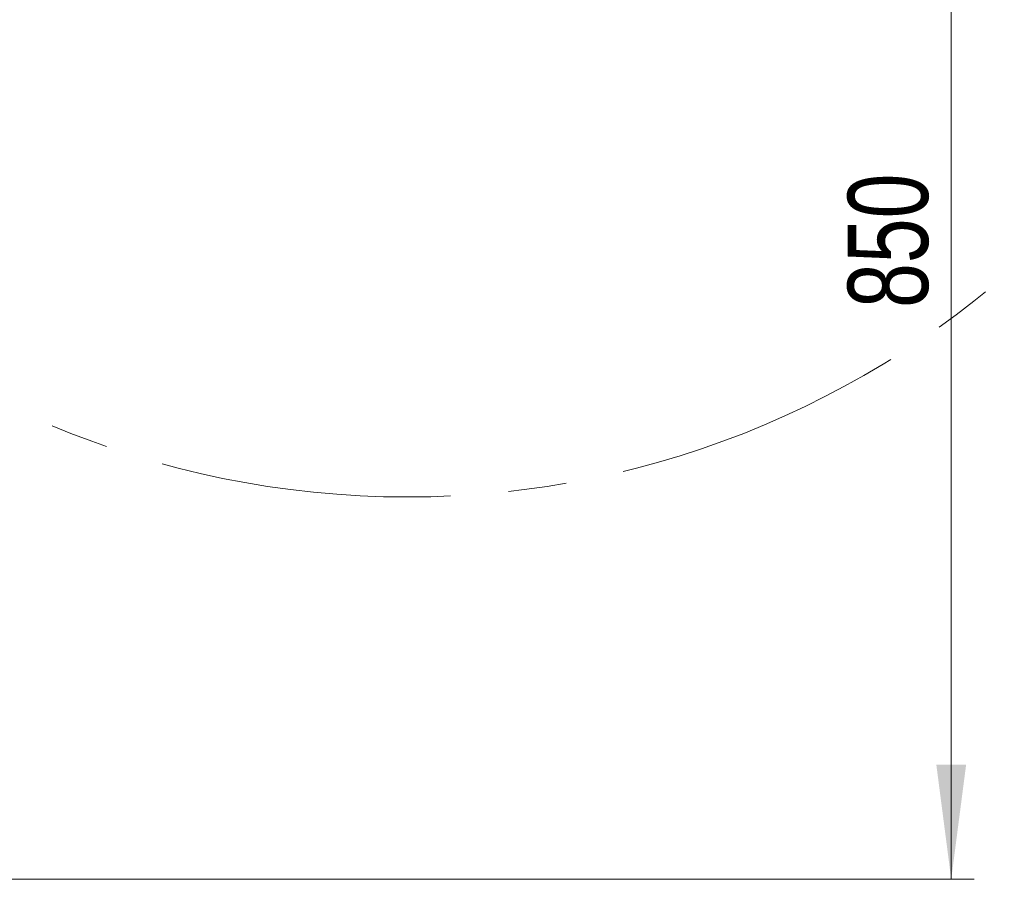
# Model space of a CAD drawing. Header units: millimetres. Extents: x 36 to 589, y 6 to 414.
# Tile 52 of 58: x 492 to 535, y 273 to 311. Entities that reach past the tile are written whole.
import ezdxf

# ---------------------------------------------------------------- set-up
doc = ezdxf.new("R2010")
doc.units = ezdxf.units.MM
doc.linetypes.add('CENTERX2', pattern=[20.32, 12.7, -2.54, 2.54, -2.54])
doc.styles.add('SLDTEXTSTYLE1', font='TXT', dxfattribs={"width": 0.75})
doc.dimstyles.new('SLDDIMSTYLE0', dxfattribs={"dimtxt": 3.5, "dimasz": 5, "dimexe": 0, "dimexo": 0.0625, "dimgap": 0.875, "dimtad": 1, "dimlfac": 15, "dimrnd": 1e-09, "dimzin": 12, "dimdsep": 46, "dimtxsty": 'SLDTEXTSTYLE1', "dimsah": 1, "dimcen": 0.09, "dimadec": 0, "dimazin": 0, "dimtfac": 1, "dimtofl": 0, "dimtmove": 0, "dimatfit": 3, "dimfxl": 0, "dimtolj": 1, "dimtzin": 12, "dimarcsym": 0})

# ---------------------------------------------------------------- blocks, each defined once
blk = doc.blocks.new('*D11')
at = {"color": 7, "linetype": 'Continuous', "lineweight": 0}
for p, q in [((526.492, 329.852), (533.373, 329.852)), ((532.373, 329.852), (532.373, 273.186)), ((470.459, 273.186), (533.373, 273.186))]:
    blk.add_line(p, q, dxfattribs=at)
for points in [[(532.373, 329.852), (531.723, 324.852), (533.023, 324.852)], [(532.373, 273.186), (533.023, 278.186), (531.723, 278.186)]]:
    blk.add_solid(points, dxfattribs=at)
at = {"color": 7, "linetype": 'Continuous', "lineweight": 0, "insert": (527.862, 298.094), "char_height": 3.5, "attachment_point": 1, "rotation": 90, "style": 'SLDTEXTSTYLE1'}
blk.add_mtext('850', dxfattribs=at)

msp = doc.modelspace()

# ---------------------------------------------------------------- linework, layer by layer
at = {"color": 7, "linetype": 'CENTERX2', "lineweight": 0}
msp.add_circle((508.6590142, 329.8524878), 40, dxfattribs=at)

# ---------------------------------------------------------------- dimensions: what is measured, and where the dimension line sits
at = {"color": 7, "linetype": 'Continuous', "lineweight": 0}
dim = msp.add_linear_dim(base=(532.3734349, 273.1858212), p1=(525.4923476, 329.8524878), p2=(469.4590142, 273.1858212), angle=90, dimstyle='SLDDIMSTYLE0', dxfattribs=at)
dim.commit()
dim.dimension.update_dxf_attribs({"geometry": '*D11', "text_midpoint": (532.3734349, 301.973515), "dimtype": 160})

doc.saveas('drawing.dxf')
